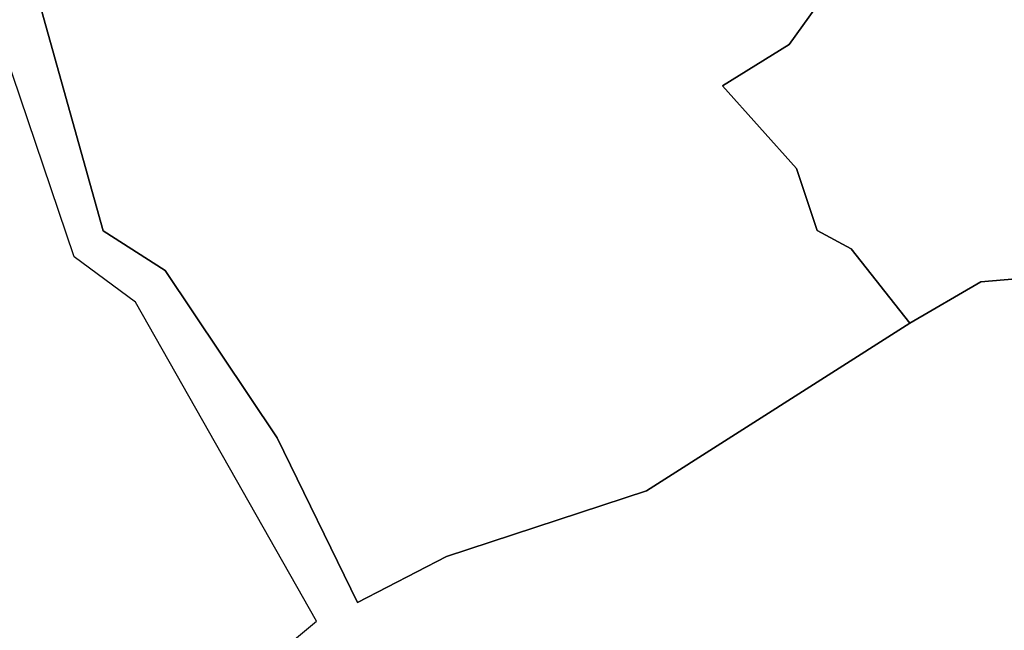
# Model space of a CAD drawing. Extents: x 463979 to 467979, y 555064 to 557157.
# Tile 59 of 82: x 467135 to 467191, y 556157 to 556192. Entities that reach past the tile are written whole.
import ezdxf

# ---------------------------------------------------------------- set-up
doc = ezdxf.new("R2010")
doc.units = 0
doc.header["$MEASUREMENT"] = 0
doc.layers.add('OS MAP', color=7, linetype='Continuous')

msp = doc.modelspace()

# ---------------------------------------------------------------- linework, layer by layer
at = {"layer": 'OS MAP'}
for points in [[(467185.576, 556174.441), (467170.672, 556164.953), (467159.332, 556161.228), (467154.292, 556158.618), (467149.733, 556167.956), (467143.405, 556177.42), (467139.891, 556179.66), (467136.277, 556192.55), (467146.106, 556196.853), (467149.945, 556195.39), (467155.977, 556198.683), (467167.494, 556201.975), (467170.236, 556205.999), (467174.623, 556207.645), (467180.107, 556212.035), (467183.58, 556209.84), (467190.853, 556202.762), (467194.598, 556204.442)], [(467185.576, 556174.441), (467170.672, 556164.953), (467159.332, 556161.228), (467154.292, 556158.618), (467149.733, 556167.956), (467143.405, 556177.42), (467139.891, 556179.66), (467136.277, 556192.55), (467146.106, 556196.853), (467149.945, 556195.39), (467155.977, 556198.683), (467167.494, 556201.975), (467170.236, 556205.999), (467174.623, 556207.645), (467180.107, 556212.035), (467183.58, 556209.84), (467190.853, 556202.762)], [(467185.576, 556174.441), (467170.672, 556164.953), (467159.332, 556161.228), (467154.292, 556158.618), (467149.733, 556167.956), (467143.405, 556177.42), (467139.891, 556179.66), (467136.277, 556192.55), (467146.106, 556196.853), (467149.945, 556195.39), (467155.977, 556198.683), (467167.494, 556201.975), (467170.236, 556205.999), (467174.623, 556207.645), (467180.107, 556212.035), (467183.58, 556209.84), (467190.853, 556202.762), (467194.598, 556204.442)], [(467147.248, 556153.65), (467151.969, 556157.564), (467141.719, 556175.635), (467138.246, 556178.196), (467134.306, 556189.809), (467131.119, 556191.497), (467126.341, 556190.063), (467125.003, 556193.504), (467123.378, 556201.392), (467122.757, 556204.738), (467121.502, 556205.902)], [(467194.598, 556204.442), (467190.853, 556202.762), (467189.353, 556201.79), (467183.33, 556200.165), (467180.856, 556198.116), (467181.075, 556193.469), (467178.752, 556190.219), (467174.967, 556187.877), (467179.165, 556183.195), (467180.335, 556179.683), (467182.262, 556178.65), (467185.576, 556174.441)], [(467194.598, 556204.442), (467190.853, 556202.762), (467189.353, 556201.79), (467183.33, 556200.165), (467180.856, 556198.116), (467181.075, 556193.469), (467178.752, 556190.219), (467174.967, 556187.877), (467179.165, 556183.195), (467180.335, 556179.683), (467182.262, 556178.65), (467185.576, 556174.441)], [(467190.853, 556202.762), (467189.353, 556201.79), (467183.33, 556200.165), (467180.856, 556198.116), (467181.075, 556193.469), (467178.752, 556190.219), (467174.967, 556187.877), (467179.165, 556183.195), (467180.335, 556179.683), (467182.262, 556178.65), (467185.576, 556174.441)], [(467185.576, 556174.441), (467189.597, 556176.783), (467202.812, 556177.904), (467210.424, 556181.138), (467220.023, 556179.825), (467227.633, 556180.112), (467238.7, 556188.826), (467234.349, 556196.485), (467233.301, 556198.329)], [(467136.277, 556192.55), (467139.891, 556179.66), (467143.405, 556177.42), (467149.733, 556167.956), (467154.292, 556158.618), (467159.332, 556161.228), (467170.672, 556164.953), (467185.576, 556174.441), (467182.262, 556178.65), (467180.335, 556179.683), (467179.165, 556183.195), (467174.967, 556187.877), (467178.752, 556190.219), (467181.075, 556193.469)], [(467136.277, 556192.55), (467139.891, 556179.66), (467143.405, 556177.42), (467149.733, 556167.956), (467154.292, 556158.618), (467159.332, 556161.228), (467170.672, 556164.953), (467185.576, 556174.441), (467182.262, 556178.65), (467180.335, 556179.683), (467179.165, 556183.195), (467174.967, 556187.877), (467178.752, 556190.219), (467181.075, 556193.469)], [(467185.576, 556174.441), (467189.597, 556176.783), (467202.812, 556177.904)], [(467202.812, 556177.904), (467189.597, 556176.783), (467185.576, 556174.441)], [(467202.812, 556177.904), (467189.597, 556176.783), (467185.576, 556174.441)], [(467185.576, 556174.441), (467189.597, 556176.783), (467202.812, 556177.904)]]:
    msp.add_lwpolyline(points, dxfattribs=at)

doc.saveas('drawing.dxf')
